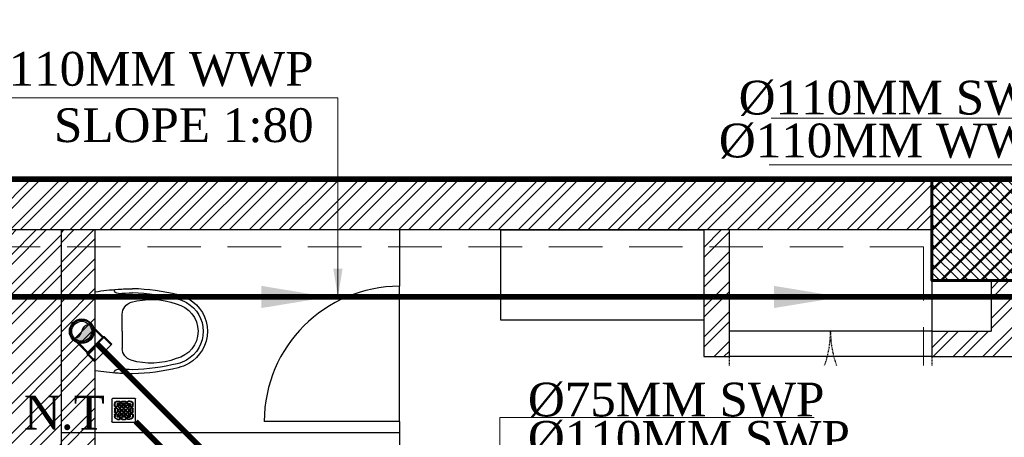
# Model space of a CAD drawing. Header units: inches. Extents: x 113025 to 158499, y 12149 to 30915.
# Tile 115 of 167: x 123746 to 123920, y 29447 to 29521. Entities that reach past the tile are written whole.
import ezdxf

# ---------------------------------------------------------------- set-up
doc = ezdxf.new("R2010")
doc.units = ezdxf.units.IN
doc.header["$MEASUREMENT"] = 0
doc.linetypes.add('HIDDEN', pattern=[0.375, 0.25, -0.125])
for name, color, linetype, lineweight in [('FLOOR RAISE', 4, 'Continuous', 5), ('PD_COLUMN', 2, 'Continuous', 60), ('PD_HATCH', 45, 'Continuous', 9), ('PP- 75DIA Soil Waste Sewer pipe', 90, 'Continuous', 9), ('PP-Soil Pipe', 1, 'Continuous', 25), ('PP-SPRINKLER PIPE', 1, 'Continuous', 0), ('PP-SWP', 1, 'Continuous', 25), ('PP-TEXT', 7, 'Continuous', 40), ('PP-WWP', 3, 'Continuous', 25)]:
    doc.layers.add(name, color=color, linetype=linetype, lineweight=lineweight)
doc.layers.add('PD_025_TEXT', color=61, linetype='Continuous')
doc.layers.add('PD_BASE', color=8, linetype='Continuous', transparency=0.5)
doc.styles.add('Arial', font='GOTHIC.TTF')
doc.styles.get("Standard").update_dxf_attribs({"font": 'arial.ttf', "height": 6})
doc.styles.add('style1', font='arial.ttf', dxfattribs={"height": 500})
doc.styles.add('TIMES NEW ROMAN', font='times.ttf')
doc.dimstyles.new('ISO-10', dxfattribs={"dimtxt": 6, "dimasz": 0.5, "dimexe": 1.25, "dimexo": 0.625, "dimtad": 1, "dimtoh": 1, "dimdec": 1, "dimlunit": 4, "dimtxsty": 'Standard', "dimblk": 'ARCHTICK', "dimcen": 2.5, "dimclrt": 3, "dimadec": 0, "dimazin": 0, "dimtfac": 1, "dimtdec": 1, "dimtmove": 1, "dimatfit": 3, "dimfxl": 1, "dimarcsym": 0})
doc.dimstyles.new('PP-DIM', dxfattribs={"dimtxt": 4, "dimasz": 1, "dimexe": 1, "dimexo": 1, "dimgap": 0.09, "dimtad": 0, "dimdec": 0, "dimzin": 0, "dimdsep": 46, "dimlunit": 4, "dimtxsty": 'TIMES NEW ROMAN', "dimblk": 'ARCHTICK', "dimcen": 0.09, "dimdle": 1, "dimclrd": 256, "dimclre": 256, "dimclrt": 256, "dimadec": 0, "dimazin": 0, "dimtfac": 1, "dimtdec": 4, "dimtofl": 0, "dimtmove": 1, "dimatfit": 3, "dimfxl": 1, "dimtolj": 1, "dimtzin": 0, "dimlwd": -1, "dimlwe": -1, "dimarcsym": 0})

# ---------------------------------------------------------------- blocks, each defined once
blk = doc.blocks.new('columns2')
at = {"layer": 'PD_HATCH'}
h = blk.add_hatch(dxfattribs=at)
h.set_pattern_fill('ANSI37', color=256, scale=20)
h.paths.add_polyline_path([(387, -250), (387, -268), (369, -268), (369, -250)])
h.paths.add_polyline_path([(18, 0), (18, -15), (0, -15), (0, 0)])
h.paths.add_polyline_path([(18, -828), (18, -813), (0, -813), (0, -828)])
h.paths.add_polyline_path([(201, -870), (186, -870), (186, -888), (201, -888)])
h.paths.add_polyline_path([(570, -870), (555, -870), (555, -888), (570, -888)])
h.paths.add_polyline_path([(754.5, -870), (739.5, -870), (739.5, -888), (754.5, -888)])
h.paths.add_polyline_path([(934.5, -870), (919.5, -870), (919.5, -888), (934.5, -888)])
h.paths.add_polyline_path([(385.5, -870), (370.5, -870), (370.5, -888), (385.5, -888)])
h.paths.add_polyline_path([(201, 42), (186, 42), (186, 60), (201, 60)])
h.paths.add_polyline_path([(387, -578), (387, -560), (369, -560), (369, -578)])
h.paths.add_polyline_path([(1116, -731.5), (1116, -716.5), (1098, -716.5), (1098, -731.5)])
h.paths.add_polyline_path([(1116, -111.5), (1116, -96.5), (1098, -96.5), (1098, -111.5)])
h.paths.add_polyline_path([(1116, -561.5), (1116, -576.5), (1098, -576.5), (1098, -561.5)])
h.paths.add_polyline_path([(1116, -251.5), (1116, -266.5), (1098, -266.5), (1098, -251.5)])
h.paths.add_polyline_path([(0, -731.5), (0, -716.5), (18, -716.5), (18, -731.5)])
h.paths.add_polyline_path([(0, -111.5), (0, -96.5), (18, -96.5), (18, -111.5)])
h.paths.add_polyline_path([(0, -406.5), (0, -421.5), (18, -421.5), (18, -406.5)])
h.paths.add_polyline_path([(0, -561.5), (0, -576.5), (18, -576.5), (18, -561.5)])
h.paths.add_polyline_path([(0, -251.5), (0, -266.5), (18, -266.5), (18, -251.5)])
h.paths.add_polyline_path([(993, -111.5), (993, -99.5), (984, -99.5), (984, -111.5)])
h.paths.add_polyline_path([(993, -189.5), (993, -201.5), (984, -201.5), (984, -189.5)])
h.paths.add_polyline_path([(903, -111.5), (903, -99.5), (912, -99.5), (912, -111.5)])
h.paths.add_polyline_path([(903, -189.5), (903, -201.5), (912, -201.5), (912, -189.5)])
h.paths.add_polyline_path([(75, -870), (60, -870), (60, -888), (75, -888)])
h.paths.add_polyline_path([(1116, -870), (1101, -870), (1101, -888), (1116, -888)])
h.paths.add_polyline_path([(75, 42), (60, 42), (60, 60), (75, 60)])
h.paths.add_polyline_path([(570, 42), (555, 42), (555, 60), (570, 60)])
h.paths.add_polyline_path([(754.5, 42), (739.5, 42), (739.5, 60), (754.5, 60)])
h.paths.add_polyline_path([(934.5, 42), (919.5, 42), (919.5, 60), (934.5, 60)])
h.paths.add_polyline_path([(385.5, 42), (370.5, 42), (370.5, 60), (385.5, 60)])
h.paths.add_polyline_path([(1116, 42), (1101, 42), (1101, 60), (1116, 60)])
h.paths.add_polyline_path([(738, -250), (738, -268), (756, -268), (756, -250)])
h.paths.add_polyline_path([(756, -578), (756, -560), (738, -560), (738, -578)])
at = {"layer": 'PD_COLUMN'}
blk.add_lwpolyline([(754.5, 42), (739.5, 42), (739.5, 60), (754.5, 60)], close=True, dxfattribs=at)
at = {"layer": 'PD_HATCH', "linetype": 'HIDDEN', "ltscale": 38}
for p, q in [((739.5, 60), (570, 60)), ((738, 48), (570, 48)), ((738, 48), (738, -95))]:
    blk.add_line(p, q, dxfattribs=at)
blk = doc.blocks.new('A$C24556D30')
at = {"color": 251}
for p, q in [((170, 400), (170, 20)), ((300, 210), (300, 292.2)), ((300, 210), (300, 127.8))]:
    blk.add_line(p, q, dxfattribs=at)
for points in [[(279.9, 412.5, 0.02753), (170, 400, 0.02753)], [(564.9, 366.1, 0.054905), (349.5, 395, 0.054905)], [(569.7, 385.6, 0.054905), (350, 415, 0.054905)], [(300, 210), (300, 290, 0.704392)], [(300, 210), (300, 130, -0.704392)], [(564.9, 53.9, -0.054905), (349.5, 25, -0.054905)], [(170, 20, 0.02753), (279.9, 7.5, 0.02753)], [(569.7, 34.4, -0.054905), (350, 5, -0.054905)]]:
    blk.add_lwpolyline(points, format="xyb", dxfattribs=at)
for centre, radius, start, end in [((279.9, 412.5), 20, 184.5905, 273.8823), ((350, -585), 1000, 90, 94.0204), ((350, -585), 980, 90, 94.0204), ((530, 210), 180, 60, 77.2425), ((360, 292.2), 60, 105.9249, 180), ((439, 15.2), 348.1, 69.701, 105.9249), ((530, 210), 135, 0, 77.2425), ((530, 210), 160, 60, 77.2425), ((530, 210), 160, 0, 60), ((530, 210), 180, 0, 60), ((530, 210), 135, 282.7575, 0), ((530, 210), 160, 300, 0), ((530, 210), 180, 300, 0), ((360, 127.8), 60, 180, 254.0751), ((439, 404.8), 348.1, 254.0751, 290.299), ((530, 210), 160, 282.7575, 300), ((530, 210), 180, 282.7575, 300), ((279.9, 7.5), 20, 86.1177, 175.4095), ((350, 1005), 1000, 265.9796, 270), ((350, 1005), 980, 265.9796, 270)]:
    blk.add_arc(centre, radius, start, end, dxfattribs=at)
blk = doc.blocks.new('FIRST FLOOR AR PLAN')
at = {"layer": 'PD_BASE'}
h = blk.add_hatch(dxfattribs=at)
h.set_pattern_fill('ANSI32', color=256, scale=10)
h.set_pattern_definition([(45, (123173.841, 20768.249), (-2.65165, 2.65165), []), (45, (123175.6088, 20768.249), (-2.65165, 2.65165), [])])
h.paths.add_polyline_path([(123176.99, 20811), (123167.99, 20811), (123167.99, 20729.5), (123176.99, 20729.5)])
h.paths.add_polyline_path([(123538.49, 20663.5), (123368.99, 20663.5), (123368.99, 20654.5), (123538.49, 20654.5)])
h.paths.add_polyline_path([(123722.99, 20663.5), (123553.49, 20663.5), (123553.49, 20654.5), (123722.99, 20654.5)])
h.paths.add_polyline_path([(123176.99, 21527.5), (123167.99, 21527.5), (123167.99, 21446), (123176.99, 21446)])
h.paths.add_polyline_path([(123176.99, 21431), (123167.99, 21431), (123167.99, 21291), (123176.99, 21291)])
h.paths.add_polyline_path([(123176.99, 21276), (123167.99, 21276), (123167.99, 21136), (123176.99, 21136)])
h.paths.add_polyline_path([(123176.99, 21121), (123167.99, 21121), (123167.99, 20981), (123176.99, 20981)])
h.paths.add_polyline_path([(123176.99, 20966), (123167.99, 20966), (123167.99, 20826), (123176.99, 20826)])
h.paths.add_polyline_path([(124268.99, 21602.5), (124102.49, 21602.5), (124102.49, 21593.5), (124268.99, 21593.5)])
h.paths.add_polyline_path([(124087.49, 21602.5), (123922.49, 21602.5), (123922.49, 21593.5), (124087.49, 21593.5)])
h.paths.add_polyline_path([(123907.49, 21602.5), (123737.99, 21602.5), (123737.99, 21593.5), (123907.49, 21593.5)])
h.paths.add_polyline_path([(123722.99, 21602.5), (123553.49, 21602.5), (123553.49, 21593.5), (123722.99, 21593.5)])
h.paths.add_polyline_path([(123353.99, 21602.5), (123242.99, 21602.5), (123242.99, 21593.5), (123353.99, 21593.5)])
h.paths.add_polyline_path([(123227.99, 21602.5), (123167.99, 21602.5), (123167.99, 21542.5), (123176.99, 21542.5), (123176.99, 21593.5), (123227.99, 21593.5)])
h.paths.add_polyline_path([(123176.99, 20714.5), (123167.99, 20714.5), (123167.99, 20654.5), (123227.99, 20654.5), (123227.99, 20663.5), (123176.99, 20663.5)])
h.paths.add_polyline_path([(123353.99, 20663.5), (123242.99, 20663.5), (123242.99, 20654.5), (123353.99, 20654.5)])
h.paths.add_polyline_path([(123762.74, 20663.5), (123737.99, 20663.5), (123737.99, 20654.5), (123762.74, 20654.5)])
h.paths.add_polyline_path([(123907.49, 20663.5), (123882.74, 20663.5), (123882.74, 20654.5), (123907.49, 20654.5)])
h.paths.add_polyline_path([(123944.99, 20663.5), (123922.49, 20663.5), (123922.49, 20654.5), (123944.99, 20654.5)])
h.paths.add_polyline_path([(124087.49, 20663.5), (124064.99, 20663.5), (124064.99, 20654.5), (124087.49, 20654.5)])
h.paths.add_polyline_path([(124124.99, 20663.5), (124102.49, 20663.5), (124102.49, 20654.5), (124124.99, 20654.5)])
h.paths.add_polyline_path([(124268.99, 20663.5), (124244.99, 20663.5), (124244.99, 20654.5), (124268.99, 20654.5)])
h.paths.add_polyline_path([(124283.99, 20672.5), (124274.99, 20672.5)])
h.paths.add_polyline_path([(124283.99, 20811), (124274.99, 20811), (124274.99, 20672.5), (124283.99, 20672.5)])
h.paths.add_polyline_path([(124283.99, 20966), (124274.99, 20966), (124274.99, 20826), (124283.99, 20826)])
h.paths.add_polyline_path([(124283.99, 21276), (124274.99, 21276), (124274.99, 20981), (124283.99, 20981)])
h.paths.add_polyline_path([(124283.99, 21584.5), (124274.99, 21584.5), (124274.99, 21446), (124283.99, 21446)])
h.paths.add_polyline_path([(124265.99, 21443), (124160.99, 21443), (124160.99, 21434), (124265.99, 21434)])
h.paths.add_polyline_path([(124160.99, 21431), (124151.99, 21431), (124151.99, 21353), (124160.99, 21353)])
h.paths.add_polyline_path([(124151.99, 21443), (124079.99, 21443), (124079.99, 21434), (124151.99, 21434)])
h.paths.add_polyline_path([(124079.99, 21431), (124070.99, 21431), (124070.99, 21353), (124079.99, 21353)])
h.paths.add_polyline_path([(124070.99, 21443), (123989.99, 21443), (123989.99, 21341), (124016.99, 21341), (124016.99, 21350), (123998.99, 21350), (123998.99, 21434), (124070.99, 21434)])
h.paths.add_polyline_path([(124070.99, 21350), (124052.99, 21350), (124052.99, 21341), (124070.99, 21341)], flags=17)
h.paths.add_polyline_path([(124097.99, 21350), (124079.99, 21350), (124079.99, 21341), (124097.99, 21341)])
h.paths.add_polyline_path([(124151.99, 21350), (124133.99, 21350), (124133.99, 21341), (124151.99, 21341)])
h.paths.add_polyline_path([(124160.99, 21341), (124151.99, 21341), (124151.99, 21278), (124160.99, 21278)])
h.paths.add_polyline_path([(124283.99, 21292), (124274.99, 21292), (124274.99, 21291), (124283.99, 21291)])
h.paths.add_polyline_path([(124283.99, 21431), (124274.99, 21431), (124274.99, 21412), (124283.99, 21412)])
h.paths.add_polyline_path([(123405.74, 21593.5), (123405.74, 21602.5), (123368.99, 21602.5), (123368.99, 21593.5)])
h.paths.add_polyline_path([(123501.74, 21602.5), (123501.74, 21593.5), (123538.49, 21593.5), (123538.49, 21602.5)])
h = blk.add_hatch(dxfattribs=at)
h.set_pattern_fill('ANSI37', color=256, scale=20)
h.set_pattern_definition([(45, (268611.2745, 47371.9895), (-1.767766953, 1.767766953), []), (135, (268611.2745, 47371.9895), (-1.767766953, -1.767766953), [])])
h.paths.add_polyline_path([(123922.49, 21602.5), (123907.49, 21602.5), (123907.49, 21584.5), (123922.49, 21584.5)])
h = blk.add_hatch(dxfattribs=at)
h.set_pattern_fill('ANSI32', color=256, scale=10)
h.set_pattern_definition([(45, (123733.2206, 21360.1165), (-2.65165, 2.65165), []), (45, (123734.9884, 21360.1165), (-2.65165, 2.65165), [])])
h.paths.add_polyline_path([(123743.99, 21362.2), (123700.74, 21362.2), (123700.74, 21357.7), (123743.99, 21357.7)])
h.paths.add_polyline_path([(123658.74, 21362.2), (123615.49, 21362.2), (123615.49, 21357.7), (123658.74, 21357.7)], flags=17)
h.paths.add_polyline_path([(123743.99, 21279), (123743.99, 21274.5), (123905.99, 21274.5), (123905.99, 21279), (123752.99, 21279), (123752.99, 21368.5), (123812.99, 21368.5), (123812.99, 21344.5), (123817.49, 21344.5), (123817.49, 21368.5), (123896.99, 21368.5), (123896.99, 21340.5), (123901.49, 21340.5), (123901.49, 21499.5), (123905.99, 21499.5), (123905.99, 21504), (123896.99, 21504), (123896.99, 21377.5), (123752.99, 21377.5), (123752.99, 21593.5), (123743.99, 21593.5)])
h.paths.add_polyline_path([(123688.49, 21269.56), (123692.99, 21269.56), (123692.99, 21274.5), (123701.99, 21274.5), (123701.99, 21279), (123615.49, 21279), (123615.49, 21434.5), (123538.49, 21434.5), (123538.49, 21430), (123610.99, 21430), (123610.99, 21279), (123554.99, 21279), (123554.99, 21274.5), (123688.49, 21274.5)])
h = blk.add_hatch(dxfattribs=at)
h.set_pattern_fill('ANSI32', color=256, scale=10)
h.set_pattern_definition([(45, (150297.4604, 39481.8853), (-2.65165043, 2.65165043), []), (45, (150299.228, 39481.8853), (-2.65165043, 2.65165043), [])])
h.paths.add_polyline_path([(123758.99, 21593.5), (123752.99, 21593.5), (123752.99, 21557.5), (123758.99, 21557.5)])
h.paths.add_polyline_path([(123758.99, 21557.5), (123752.99, 21557.5), (123752.99, 21521.5), (123758.99, 21521.5)])
h.paths.add_polyline_path([(123752.99, 21521.5), (123752.99, 21485.5), (123758.99, 21485.5), (123758.99, 21521.5)])
h.paths.add_polyline_path([(123758.99, 21485.5), (123752.99, 21485.5), (123752.99, 21449.5), (123758.99, 21449.5)])
h.paths.add_polyline_path([(123758.99, 21449.5), (123752.99, 21449.5), (123752.99, 21413.5), (123758.99, 21413.5)])
h.paths.add_polyline_path([(123758.99, 21413.5), (123752.99, 21413.5), (123752.99, 21377.5), (123758.99, 21377.5)])
h.paths.add_polyline_path([(124037.99, 21593.5), (124028.99, 21593.5), (124028.99, 21504), (124024.49, 21504), (124024.49, 21499.5), (124028.99, 21499.5), (124028.99, 21489.5), (124037.99, 21489.5)])
h.paths.add_polyline_path([(123956.99, 21593.5), (123952.49, 21593.5), (123952.49, 21504), (123947.99, 21504), (123947.99, 21499.5), (123982.49, 21499.5), (123982.49, 21504), (123956.99, 21504)])
h.paths.add_polyline_path([(123952.49, 21575.5), (123949.49, 21575.5), (123949.49, 21571), (123952.49, 21571)], flags=17)
h.paths.add_polyline_path([(123925.49, 21575.5), (123922.49, 21575.5), (123922.49, 21584.5), (123917.99, 21584.5), (123917.99, 21575.5), (123907.49, 21575.5), (123907.49, 21571), (123925.49, 21571)])
h.paths.add_polyline_path([(123871.49, 21593.5), (123866.99, 21593.5), (123866.99, 21577.5), (123866.99, 21571), (123871.49, 21571), (123871.49, 21575.5)])
h.paths.add_polyline_path([(124162.49, 21593.5), (124157.99, 21593.5), (124157.99, 21575.5), (124162.49, 21575.5)])
at = {"layer": 'PD_BASE', "lineweight": 30}
for p, q in [((124283.99, 21602.5), (123501.74, 21602.5)), ((123907.49, 21593.5), (123737.99, 21593.5)), ((123758.99, 21377.5), (123758.99, 21593.5)), ((123866.99, 21593.5), (123866.99, 21571)), ((123871.49, 21593.5), (123871.49, 21571)), ((123917.99, 21584.5), (123917.99, 21575.5)), ((123907.49, 21575.5), (123917.99, 21575.5)), ((123907.49, 21575.5), (123907.49, 21571)), ((123866.99, 21571), (123871.49, 21571)), ((123907.49, 21571), (123925.49, 21571))]:
    blk.add_line(p, q, dxfattribs=at)
at = {"layer": 'PD_BASE', "ltscale": 12}
for p, q in [((123812.99, 21593.5), (123812.99, 21583.5)), ((123907.49, 21584.5), (123907.49, 21575.5)), ((123812.99, 21559.5), (123812.99, 21583.5)), ((123907.49, 21575.5), (123871.49, 21575.5)), ((123907.49, 21571), (123871.49, 21571)), ((123812.99, 21559.5), (123788.99, 21559.5)), ((123812.99, 21559.5), (123812.99, 21545.87)), ((123812.99, 21559.5), (123812.99, 21547.5)), ((123812.99, 21557.5), (123752.99, 21557.5))]:
    blk.add_line(p, q, dxfattribs=at)
at = {"layer": 'PD_BASE', "linetype": 'HIDDEN', "ltscale": 0.2}
for p, q in [((123871.49, 21575.5), (123871.49, 21557.5)), ((123907.49, 21575.5), (123907.49, 21557.5))]:
    blk.add_line(p, q, dxfattribs=at)
at = {"layer": 'PD_BASE'}
blk.add_lwpolyline([(123922.49, 21584.5), (123907.49, 21584.5), (123907.49, 21602.5), (123922.49, 21602.5)], close=True, dxfattribs=at)
at = {"layer": 'PD_BASE', "lineweight": 30}
blk.add_lwpolyline([(123905.99, 21279), (123752.99, 21279), (123752.99, 21368.5), (123812.99, 21368.5), (123812.99, 21344.5), (123817.49, 21344.5), (123817.49, 21368.5), (123896.99, 21368.5), (123896.99, 21340.5), (123901.49, 21340.5), (123901.49, 21499.5), (123905.99, 21499.5), (123905.99, 21504), (123896.99, 21504), (123896.99, 21377.5), (123752.99, 21377.5), (123752.99, 21593.5), (123743.99, 21593.5), (123743.99, 21279), (123743.99, 21279)], dxfattribs=at)
at = {"layer": 'PD_BASE', "ltscale": 12}
blk.add_lwpolyline([(123830.99, 21593.5), (123866.99, 21593.5), (123866.99, 21577.5), (123830.99, 21577.5)], close=True, dxfattribs=at)
blk.add_arc((123812.99, 21559.5), 24, 90, 180, dxfattribs=at)
at = {"layer": 'PD_BASE', "linetype": 'HIDDEN', "ltscale": 0.2}
for centre, start, end in [((123871.49, 21575.5), 270, 0), ((123907.49, 21575.5), 180, 270)]:
    blk.add_arc(centre, 18, start, end, dxfattribs=at)
at = {"layer": 'PD_BASE', "ltscale": 12, "xscale": -0.03684210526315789, "yscale": 0.03684210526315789, "zscale": 0.03684210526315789, "rotation": 180}
blk.add_blockref('A$C24556D30', (123752.73, 21583.24), dxfattribs=at)
at = {"layer": 'PD_COLUMN'}
blk.add_blockref('columns2', (123167.99, 21542.5), dxfattribs=at)
at = {"layer": 'PD_BASE', "insert": (123911.97, 21343.2), "char_height": 8, "width": 128.4952, "attachment_point": 1, "rotation": 90, "style": 'style1'}
blk.add_mtext('\\pi39.404;7\'4" WIDE\\P\\pi38.269;PASSAGE', dxfattribs=at)
blk = doc.blocks.new('PP-WC CONNECTOR BEND')
at = {"lineweight": 30}
h = blk.add_hatch(color=256, dxfattribs=at)
edge = h.paths.add_edge_path()
edge.add_ellipse((-79.8, 16.1), major_axis=(19.4, 18.3), ratio=1, start_angle=96.3386, end_angle=173.6614, ccw=False)
edge.add_ellipse((-101.1, 0), major_axis=(22.9, -24.2), ratio=1, start_angle=-45, end_angle=135, ccw=False)
edge.add_ellipse((-122.4, -16.1), major_axis=(18.3, -19.4), ratio=1, start_angle=6.3386, end_angle=83.6614)
at = {"linetype": 'Continuous'}
for p, q in [((-37.5, 37.5), (-84.9, 37.5)), ((-34.1, 40.9), (-37.5, 37.5)), ((-34.1, 40.9), (0, 40.9)), ((0, -40.9), (0, 40.9)), ((-37.5, -37.5), (-84.9, -37.5)), ((-34.1, -40.9), (-37.5, -37.5)), ((-34.1, -40.9), (0, -40.9))]:
    blk.add_line(p, q, dxfattribs=at)
at = {"linetype": 'Continuous', "ltscale": 0.005}
for p, q in [((-37.5, 34.1), (-78.6, 34.1)), ((-34.1, 37.5), (-37.5, 34.1)), ((-37.5, -34.1), (-37.5, 34.1)), ((-34.1, 37.5), (0, 37.5)), ((-34.1, -37.5), (-34.1, 37.5)), ((-37.5, -34.1), (-78.6, -34.1)), ((-34.1, -37.5), (-37.5, -34.1)), ((-34.1, -37.5), (0, -37.5))]:
    blk.add_line(p, q, dxfattribs=at)
at = {"linetype": 'Continuous'}
blk.add_circle((-101.2, 0), 40.9, dxfattribs=at)
at = {"lineweight": 30}
for radius in [37.5, 33.3]:
    blk.add_circle((-101.1, 0), radius, dxfattribs=at)
for centre, start, end in [((-79.8, 16.1), 139.7119, 217.0347), ((-122.4, -16.1), 319.7119, 37.0347)]:
    blk.add_arc(centre, 26.7, start, end, dxfattribs=at)
blk = doc.blocks.new('PP-GRATING')
at = {"linetype": 'Continuous'}
for p, q in [((-53.1, -49.4), (-53.1, 49.4)), ((-49.7, 52.9), (49.7, 52.9)), ((52.6, 50), (52.6, -48.9)), ((-38.9, 27.3), (-41, 27.3)), ((-41, 27.3), (-41, 19.3)), ((-38.9, 19.3), (-41, 19.3)), ((-41, 6.8), (-41, -6.8)), ((-38.9, 6.8), (-41, 6.8)), ((-38.9, 27.3), (-38.9, 19.3)), ((-38.9, 6.8), (-38.9, -6.8)), ((-36.7, 17), (-32.1, 17)), ((-36.7, 17), (-36.7, 15)), ((-36.7, 15), (-32.1, 15)), ((-32.1, 11.1), (-36.7, 11.1)), ((-36.7, 11.1), (-36.7, 9.1)), ((-32.1, 9.1), (-36.7, 9.1)), ((-32.1, 9.1), (-32.1, 11.1)), ((-29.8, 19.3), (-29.8, 27.3)), ((-27.8, 27.3), (-29.8, 27.3)), ((-29.8, 19.3), (-27.8, 19.3)), ((-29.8, -6.8), (-29.8, 6.8)), ((-29.8, 6.8), (-27.8, 6.8)), ((-27.8, 19.3), (-27.8, 27.3)), ((-27.8, -6.8), (-27.8, 6.8)), ((-27.6, 40.7), (-27.6, 38.6)), ((-19.6, 40.7), (-27.6, 40.7)), ((-19.6, 38.6), (-27.6, 38.6)), ((-27.6, 29.6), (-27.6, 27.5)), ((-27.6, 29.6), (-19.6, 29.6)), ((-27.6, 27.5), (-19.6, 27.5)), ((-23.9, 14.8), (-23.9, 19.3)), ((-21.9, 19.3), (-23.9, 19.3)), ((-21.9, 14.8), (-23.9, 14.8)), ((-23.9, -2.3), (-23.9, 2.3)), ((-21.9, 2.3), (-23.9, 2.3)), ((-21.9, 14.8), (-21.9, 19.3)), ((-21.9, -2.3), (-21.9, 2.3)), ((-19.6, 38.6), (-19.6, 40.7)), ((-19.6, 27.5), (-19.6, 29.6)), ((-19.6, 23.6), (-15.1, 23.6)), ((-19.6, 21.6), (-19.6, 23.6)), ((-19.6, 21.6), (-15.1, 21.6)), ((-15.1, 12.5), (-19.6, 12.5)), ((-19.6, 12.5), (-19.6, 10.5)), ((-15.1, 10.5), (-19.6, 10.5)), ((-19.6, 6.6), (-15.1, 6.6)), ((-19.6, 4.5), (-19.6, 6.6)), ((-19.6, 4.5), (-15.1, 4.5)), ((-17.3, 31.8), (-17.3, 36.4)), ((-15.3, 36.4), (-17.3, 36.4)), ((-17.3, 31.8), (-15.3, 31.8)), ((-15.3, 31.8), (-15.3, 36.4)), ((-15.1, 23.6), (-15.1, 21.6)), ((-15.1, 12.5), (-15.1, 10.5)), ((-15.1, 6.6), (-15.1, 4.5)), ((-12.8, 19.3), (-12.8, 14.8)), ((-10.7, 19.3), (-12.8, 19.3)), ((-12.8, 14.8), (-10.7, 14.8)), ((-12.8, 2.3), (-12.8, -2.3)), ((-10.7, 2.3), (-12.8, 2.3)), ((-11.4, 36.4), (-11.4, 31.8)), ((-9.4, 36.4), (-11.4, 36.4)), ((-11.4, 31.8), (-9.4, 31.8)), ((-10.7, 19.3), (-10.7, 14.8)), ((-10.7, 2.3), (-10.7, -2.3)), ((-9.4, 36.4), (-9.4, 31.8)), ((-7.1, 38.6), (-7.1, 40.7)), ((-7.1, 40.7), (6.5, 40.7)), ((-7.1, 38.6), (6.5, 38.6)), ((-7.1, 29.6), (6.5, 29.6)), ((-7.1, 29.6), (-7.1, 27.5)), ((-7.1, 27.5), (6.5, 27.5)), ((-6.9, 14.8), (-6.9, 19.3)), ((-4.8, 19.3), (-6.9, 19.3)), ((-4.8, 14.8), (-6.9, 14.8)), ((-6.9, -2.3), (-6.9, 2.3)), ((-4.8, 2.3), (-6.9, 2.3)), ((-4.8, 14.8), (-4.8, 19.3)), ((-4.8, -2.3), (-4.8, 2.3)), ((-2.6, 23.6), (2, 23.6)), ((-2.6, 21.6), (-2.6, 23.6)), ((-2.6, 21.6), (2, 21.6)), ((2, 12.5), (-2.6, 12.5)), ((-2.6, 12.5), (-2.6, 10.5)), ((2, 10.5), (-2.6, 10.5)), ((-2.6, 6.6), (2, 6.6)), ((-2.6, 4.5), (-2.6, 6.6)), ((-2.6, 4.5), (2, 4.5)), ((2, 23.6), (2, 21.6)), ((2, 12.5), (2, 10.5)), ((2, 6.6), (2, 4.5)), ((4.3, 19.3), (4.3, 14.8)), ((6.3, 19.3), (4.3, 19.3)), ((4.3, 14.8), (6.3, 14.8)), ((4.3, 2.3), (4.3, -2.3)), ((6.3, 2.3), (4.3, 2.3)), ((6.3, 19.3), (6.3, 14.8)), ((6.3, 2.3), (6.3, -2.3)), ((6.5, 40.7), (6.5, 38.6)), ((6.5, 29.6), (6.5, 27.5)), ((8.8, 31.8), (8.8, 36.4)), ((10.9, 36.4), (8.8, 36.4)), ((8.8, 31.8), (10.9, 31.8)), ((10.2, 14.8), (10.2, 19.3)), ((12.2, 19.3), (10.2, 19.3)), ((12.2, 14.8), (10.2, 14.8)), ((10.2, -2.3), (10.2, 2.3)), ((12.2, 2.3), (10.2, 2.3)), ((10.9, 31.8), (10.9, 36.4)), ((12.2, 14.8), (12.2, 19.3)), ((12.2, -2.3), (12.2, 2.3)), ((14.5, 23.6), (19, 23.6)), ((14.5, 21.6), (14.5, 23.6)), ((14.5, 21.6), (19, 21.6)), ((19, 12.5), (14.5, 12.5)), ((14.5, 12.5), (14.5, 10.5)), ((19, 10.5), (14.5, 10.5)), ((14.5, 6.6), (19, 6.6)), ((14.5, 4.5), (14.5, 6.6)), ((14.5, 4.5), (19, 4.5)), ((14.7, 31.8), (14.7, 36.4)), ((14.7, 36.4), (16.8, 36.4)), ((16.8, 31.8), (14.7, 31.8)), ((16.8, 31.8), (16.8, 36.4)), ((19, 40.7), (27, 40.7)), ((19, 38.6), (19, 40.7)), ((19, 38.6), (27, 38.6)), ((27, 29.6), (19, 29.6)), ((19, 27.5), (19, 29.6)), ((27, 27.5), (19, 27.5)), ((19, 23.6), (19, 21.6)), ((19, 12.5), (19, 10.5)), ((19, 6.6), (19, 4.5)), ((21.3, 19.3), (21.3, 14.8)), ((23.4, 19.3), (21.3, 19.3)), ((21.3, 14.8), (23.4, 14.8)), ((21.3, 2.3), (21.3, -2.3)), ((23.4, 2.3), (21.3, 2.3)), ((23.4, 19.3), (23.4, 14.8)), ((23.4, 2.3), (23.4, -2.3)), ((27, 40.7), (27, 38.6)), ((27, 29.6), (27, 27.5)), ((27.2, 19.3), (27.2, 27.3)), ((27.2, 27.3), (29.3, 27.3)), ((29.3, 19.3), (27.2, 19.3)), ((27.2, -6.8), (27.2, 6.8)), ((29.3, 6.8), (27.2, 6.8)), ((29.3, 19.3), (29.3, 27.3)), ((29.3, -6.8), (29.3, 6.8)), ((36.1, 17), (31.5, 17)), ((36.1, 15), (31.5, 15)), ((31.5, 11.1), (36.1, 11.1)), ((31.5, 9.1), (31.5, 11.1)), ((31.5, 9.1), (36.1, 9.1)), ((36.1, 17), (36.1, 15)), ((36.1, 11.1), (36.1, 9.1)), ((38.4, 27.3), (38.4, 19.3)), ((38.4, 27.3), (40.4, 27.3)), ((38.4, 19.3), (40.4, 19.3)), ((38.4, 6.8), (38.4, -6.8)), ((38.4, 6.8), (40.4, 6.8)), ((40.4, 27.3), (40.4, 19.3)), ((40.4, 6.8), (40.4, -6.8)), ((-41, -6.8), (-38.9, -6.8)), ((-41, -27.3), (-41, -19.3)), ((-38.9, -19.3), (-41, -19.3)), ((-38.9, -27.3), (-41, -27.3)), ((-38.9, -27.3), (-38.9, -19.3)), ((-36.7, -9.1), (-32.1, -9.1)), ((-36.7, -9.1), (-36.7, -11.1)), ((-36.7, -11.1), (-32.1, -11.1)), ((-36.7, -17), (-36.7, -15)), ((-36.7, -15), (-32.1, -15)), ((-36.7, -17), (-32.1, -17)), ((-32.1, -9.1), (-32.1, -11.1)), ((-29.8, -6.8), (-27.8, -6.8)), ((-29.8, -19.3), (-27.8, -19.3)), ((-29.8, -19.3), (-29.8, -27.3)), ((-27.8, -27.3), (-29.8, -27.3)), ((-27.8, -19.3), (-27.8, -27.3)), ((-27.6, -27.5), (-19.6, -27.5)), ((-27.6, -29.6), (-27.6, -27.5)), ((-27.6, -29.6), (-19.6, -29.6)), ((-27.6, -40.7), (-27.6, -38.6)), ((-19.6, -38.6), (-27.6, -38.6)), ((-19.6, -40.7), (-27.6, -40.7)), ((-21.9, -2.3), (-23.9, -2.3)), ((-23.9, -19.3), (-23.9, -14.8)), ((-21.9, -14.8), (-23.9, -14.8)), ((-21.9, -19.3), (-23.9, -19.3)), ((-21.9, -19.3), (-21.9, -14.8)), ((-15.1, -4.5), (-19.6, -4.5)), ((-19.6, -4.5), (-19.6, -6.6)), ((-15.1, -6.6), (-19.6, -6.6)), ((-19.6, -10.5), (-15.1, -10.5)), ((-19.6, -12.5), (-19.6, -10.5)), ((-19.6, -12.5), (-15.1, -12.5)), ((-15.1, -21.6), (-19.6, -21.6)), ((-19.6, -21.6), (-19.6, -23.6)), ((-15.1, -23.6), (-19.6, -23.6)), ((-19.6, -27.5), (-19.6, -29.6)), ((-19.6, -38.6), (-19.6, -40.7)), ((-17.3, -31.8), (-17.3, -36.4)), ((-17.3, -31.8), (-15.3, -31.8)), ((-15.3, -36.4), (-17.3, -36.4)), ((-15.3, -31.8), (-15.3, -36.4)), ((-15.1, -4.5), (-15.1, -6.6)), ((-15.1, -10.5), (-15.1, -12.5)), ((-15.1, -21.6), (-15.1, -23.6)), ((-12.8, -2.3), (-10.7, -2.3)), ((-12.8, -14.8), (-12.8, -19.3)), ((-10.7, -14.8), (-12.8, -14.8)), ((-12.8, -19.3), (-10.7, -19.3)), ((-11.4, -36.4), (-11.4, -31.8)), ((-11.4, -31.8), (-9.4, -31.8)), ((-9.4, -36.4), (-11.4, -36.4)), ((-10.7, -14.8), (-10.7, -19.3)), ((-9.4, -36.4), (-9.4, -31.8)), ((-7.1, -27.5), (6.5, -27.5)), ((-7.1, -29.6), (-7.1, -27.5)), ((-7.1, -29.6), (6.5, -29.6)), ((6.5, -38.6), (-7.1, -38.6)), ((-7.1, -38.6), (-7.1, -40.7)), ((6.5, -40.7), (-7.1, -40.7)), ((-4.8, -2.3), (-6.9, -2.3)), ((-6.9, -19.3), (-6.9, -14.8)), ((-4.8, -14.8), (-6.9, -14.8)), ((-4.8, -19.3), (-6.9, -19.3)), ((-4.8, -19.3), (-4.8, -14.8)), ((2, -4.5), (-2.6, -4.5)), ((-2.6, -4.5), (-2.6, -6.6)), ((2, -6.6), (-2.6, -6.6)), ((-2.6, -10.5), (2, -10.5)), ((-2.6, -12.5), (-2.6, -10.5)), ((-2.6, -12.5), (2, -12.5)), ((2, -21.6), (-2.6, -21.6)), ((-2.6, -21.6), (-2.6, -23.6)), ((2, -23.6), (-2.6, -23.6)), ((2, -4.5), (2, -6.6)), ((2, -10.5), (2, -12.5)), ((2, -21.6), (2, -23.6)), ((4.3, -2.3), (6.3, -2.3)), ((4.3, -14.8), (4.3, -19.3)), ((6.3, -14.8), (4.3, -14.8)), ((4.3, -19.3), (6.3, -19.3)), ((6.3, -14.8), (6.3, -19.3)), ((6.5, -29.6), (6.5, -27.5)), ((6.5, -38.7), (6.5, -40.7)), ((8.8, -31.8), (8.8, -36.4)), ((8.8, -31.8), (10.9, -31.8)), ((8.8, -36.4), (10.9, -36.4)), ((12.2, -2.3), (10.2, -2.3)), ((10.2, -19.3), (10.2, -14.8)), ((12.2, -14.8), (10.2, -14.8)), ((12.2, -19.3), (10.2, -19.3)), ((10.9, -31.8), (10.9, -36.4)), ((12.2, -19.3), (12.2, -14.8)), ((19, -4.5), (14.5, -4.5)), ((14.5, -4.5), (14.5, -6.6)), ((19, -6.6), (14.5, -6.6)), ((14.5, -10.5), (19, -10.5)), ((14.5, -12.5), (14.5, -10.5)), ((14.5, -12.5), (19, -12.5)), ((19, -21.6), (14.5, -21.6)), ((14.5, -21.6), (14.5, -23.6)), ((19, -23.6), (14.5, -23.6)), ((14.7, -31.8), (14.7, -36.4)), ((16.8, -31.8), (14.7, -31.8)), ((14.7, -36.4), (16.8, -36.4)), ((16.8, -31.8), (16.8, -36.4)), ((19, -4.5), (19, -6.6)), ((19, -10.5), (19, -12.5)), ((19, -21.6), (19, -23.6)), ((27, -27.5), (19, -27.5)), ((19, -27.5), (19, -29.6)), ((27, -29.6), (19, -29.6)), ((19, -38.6), (19, -40.7)), ((19, -38.6), (27, -38.6)), ((19, -40.7), (27, -40.7)), ((21.3, -2.3), (23.4, -2.3)), ((21.3, -14.8), (21.3, -19.3)), ((23.4, -14.8), (21.3, -14.8)), ((21.3, -19.3), (23.4, -19.3)), ((23.4, -14.8), (23.4, -19.3)), ((27, -29.6), (27, -27.5)), ((27, -40.7), (27, -38.6)), ((29.3, -6.8), (27.2, -6.8)), ((27.2, -19.3), (27.2, -27.3)), ((29.3, -19.3), (27.2, -19.3)), ((27.2, -27.3), (29.3, -27.3)), ((29.3, -19.3), (29.3, -27.3)), ((36.1, -9.1), (31.5, -9.1)), ((31.5, -9.1), (31.5, -11.1)), ((36.1, -11.1), (31.5, -11.1)), ((36.1, -15), (31.5, -15)), ((36.1, -17), (31.5, -17)), ((36.1, -9.1), (36.1, -11.1)), ((36.1, -17), (36.1, -15)), ((40.4, -6.8), (38.4, -6.8)), ((38.4, -19.3), (40.4, -19.3)), ((38.4, -27.3), (38.4, -19.3)), ((38.4, -27.3), (40.4, -27.3)), ((40.4, -27.3), (40.4, -19.3)), ((49.2, -52.3), (-50.3, -52.3))]:
    blk.add_line(p, q, dxfattribs=at)
for centre, radius, start, end in [((-49.7, 49.4), 3.41, 90, 180), ((49.7, 50), 2.84, 360, 90), ((-27.6, 27.3), 13.4, 90, 180), ((-36.7, 19.3), 4.32, 180, 270), ((-36.7, 6.8), 4.32, 90, 180), ((-27.6, 27.3), 11.4, 90, 180), ((-36.7, 19.3), 2.27, 180, 270), ((-36.7, 6.8), 2.27, 90, 180), ((-32.1, 19.3), 4.32, 270, 360), ((-32.1, 19.3), 2.27, 270, 360), ((-32.1, 6.8), 4.32, 360, 90), ((-32.1, 6.8), 2.27, 360, 90), ((-27.6, 27.3), 2.27, 90, 180), ((-27.6, 27.3), 0.227, 90, 180), ((-19.6, 19.3), 4.32, 90, 180), ((-19.6, 14.8), 4.32, 180, 270), ((-19.6, 2.3), 4.32, 90, 180), ((-19.6, 19.3), 2.27, 90, 180), ((-19.6, 19.3), 2.27, 90, 180), ((-19.6, 14.8), 2.27, 180, 270), ((-19.6, 2.3), 2.27, 90, 180), ((-19.6, 2.3), 2.27, 90, 180), ((-19.6, 36.4), 4.32, 360, 90), ((-19.6, 36.4), 2.27, 360, 90), ((-19.6, 31.8), 4.32, 270, 360), ((-19.6, 31.8), 2.27, 270, 360), ((-15.1, 19.3), 4.32, 360, 90), ((-15.1, 19.3), 2.27, 360, 90), ((-15.1, 14.8), 2.27, 270, 360), ((-15.1, 14.8), 4.32, 270, 0), ((-15.1, 2.3), 4.32, 360, 90), ((-15.1, 2.3), 2.27, 360, 90), ((-7.1, 36.4), 4.32, 90, 180), ((-7.1, 31.8), 4.32, 180, 270), ((-7.1, 36.4), 2.27, 90, 180), ((-7.1, 31.8), 2.27, 180, 270), ((-2.6, 19.3), 4.32, 90, 180), ((-2.6, 14.8), 4.32, 180, 270), ((-2.6, 2.3), 4.32, 90, 180), ((-2.6, 19.3), 2.27, 90, 180), ((-2.6, 19.3), 2.27, 90, 180), ((-2.6, 14.8), 2.27, 180, 270), ((-2.6, 2.3), 2.27, 90, 180), ((-2.6, 2.3), 2.27, 90, 180), ((2, 19.3), 4.32, 360, 90), ((2, 19.3), 2.27, 360, 90), ((2, 14.8), 2.27, 270, 0), ((2, 14.8), 4.32, 270, 0), ((2, 2.3), 4.32, 360, 90), ((2, 2.3), 2.27, 360, 90), ((6.5, 36.4), 4.32, 360, 90), ((6.5, 36.4), 2.27, 360, 90), ((6.5, 31.8), 4.32, 270, 360), ((6.5, 31.8), 2.27, 270, 360), ((14.5, 19.3), 4.32, 90, 180), ((14.5, 14.8), 4.32, 180, 270), ((14.5, 2.3), 4.32, 90, 180), ((14.5, 19.3), 2.27, 90, 180), ((14.5, 14.8), 2.27, 180, 270), ((14.5, 2.3), 2.27, 90, 180), ((14.5, 2.3), 2.27, 90, 180), ((19, 36.4), 4.32, 90, 180), ((19, 31.8), 4.32, 180, 270), ((19, 36.4), 2.27, 90, 180), ((19, 31.8), 2.27, 180, 270), ((19, 19.3), 4.32, 360, 90), ((19, 19.3), 2.27, 360, 90), ((19, 14.8), 2.27, 270, 0), ((19, 14.8), 4.32, 270, 0), ((19, 2.3), 4.32, 360, 90), ((19, 2.3), 2.27, 360, 90), ((27, 27.3), 13.4, 0, 90), ((27, 27.3), 11.4, 0, 90), ((27, 27.3), 2.27, 0, 90), ((27, 27.3), 0.227, 0, 90), ((31.5, 19.3), 4.32, 180, 270), ((31.5, 6.8), 4.32, 90, 180), ((31.5, 19.3), 2.27, 180, 270), ((31.5, 6.8), 2.27, 90, 180), ((36.1, 19.3), 2.27, 270, 0), ((36.1, 19.3), 4.32, 270, 0), ((36.1, 6.8), 4.32, 360, 90), ((36.1, 6.8), 2.27, 360, 90), ((-36.7, -6.8), 4.32, 180, 270), ((-36.7, -19.3), 4.32, 90, 180), ((-27.6, -27.3), 13.4, 180, 270), ((-36.7, -6.8), 2.27, 180, 270), ((-36.7, -19.3), 2.27, 90, 180), ((-27.6, -27.3), 11.4, 180, 270), ((-32.1, -6.8), 4.32, 270, 360), ((-32.1, -6.8), 2.27, 270, 360), ((-32.1, -19.3), 4.32, 360, 90), ((-32.1, -19.3), 2.27, 360, 90), ((-27.6, -27.3), 2.27, 180, 270), ((-27.6, -27.3), 0.227, 180, 270), ((-19.6, -2.3), 4.32, 180, 270), ((-19.6, -14.8), 4.32, 90, 180), ((-19.6, -19.3), 4.32, 180, 270), ((-19.6, -2.3), 2.27, 180, 270), ((-19.6, -14.8), 2.27, 90, 180), ((-19.6, -14.8), 2.27, 90, 180), ((-19.6, -19.3), 2.27, 180, 270), ((-19.6, -31.8), 4.32, 360, 90), ((-19.6, -31.8), 2.27, 360, 90), ((-19.6, -36.4), 4.32, 270, 0), ((-19.6, -36.4), 2.27, 270, 0), ((-15.1, -2.3), 2.27, 270, 360), ((-15.1, -2.3), 4.32, 270, 0), ((-15.1, -14.8), 4.32, 360, 90), ((-15.1, -14.8), 2.27, 360, 90), ((-15.1, -19.3), 2.27, 270, 360), ((-15.1, -19.3), 4.32, 270, 0), ((-7.1, -31.8), 4.32, 90, 180), ((-7.1, -36.4), 4.32, 180, 270), ((-7.1, -31.8), 2.27, 90, 180), ((-7.1, -36.4), 2.27, 180, 270), ((-2.6, -2.3), 4.32, 180, 270), ((-2.6, -14.8), 4.32, 90, 180), ((-2.6, -19.3), 4.32, 180, 270), ((-2.6, -2.3), 2.27, 180, 270), ((-2.6, -14.8), 2.27, 90, 180), ((-2.6, -14.8), 2.27, 90, 180), ((-2.6, -19.3), 2.27, 180, 270), ((2, -2.3), 2.27, 270, 0), ((2, -2.3), 4.32, 270, 0), ((2, -14.8), 4.32, 360, 90), ((2, -14.8), 2.27, 360, 90), ((2, -19.3), 2.27, 270, 0), ((2, -19.3), 4.32, 270, 0), ((6.5, -31.8), 4.32, 360, 90), ((6.5, -31.8), 2.27, 360, 90), ((6.6, -36.4), 2.27, 269.679, 359.679), ((6.6, -36.4), 4.32, 269.679, 359.679), ((14.5, -2.3), 4.32, 180, 270), ((14.5, -14.8), 4.32, 90, 180), ((14.5, -19.3), 4.32, 180, 270), ((14.5, -2.3), 2.27, 180, 270), ((14.5, -14.8), 2.27, 90, 180), ((14.5, -14.8), 2.27, 90, 180), ((14.5, -19.3), 2.27, 180, 270), ((19, -31.8), 4.32, 90, 180), ((19, -36.4), 4.32, 180, 270), ((19, -31.8), 2.27, 90, 180), ((19, -36.4), 2.27, 180, 270), ((19, -2.3), 2.27, 270, 0), ((19, -2.3), 4.32, 270, 0), ((19, -14.8), 4.32, 360, 90), ((19, -14.8), 2.27, 360, 90), ((19, -19.3), 2.27, 270, 0), ((19, -19.3), 4.32, 270, 0), ((27, -27.3), 2.27, 270, 360), ((27, -27.3), 0.227, 270, 360), ((27, -27.3), 13.4, 270, 360), ((27, -27.3), 11.4, 270, 360), ((31.5, -6.8), 4.32, 180, 270), ((31.5, -19.3), 4.32, 90, 180), ((31.5, -6.8), 2.27, 180, 270), ((31.5, -19.3), 2.27, 90, 180), ((36.1, -6.8), 2.27, 270, 0), ((36.1, -6.8), 4.32, 270, 0), ((36.1, -19.3), 4.32, 360, 90), ((36.1, -19.3), 2.27, 360, 90), ((-50.7, -49.8), 2.49, 171.2591, 278.7567), ((49.2, -48.9), 3.41, 270, 360)]:
    blk.add_arc(centre, radius, start, end, dxfattribs=at)
blk = doc.blocks.new('_ArchTick')
at = {"color": 0, "linetype": 'ByBlock', "const_width": 0.15}
blk.add_lwpolyline([(-0.5, -0.5), (0.5, 0.5)], dxfattribs=at)
blk = doc.blocks.new('zw$4BE2')
at = {"layer": 'PP- 75DIA Soil Waste Sewer pipe', "ltscale": 0.015, "const_width": 1}
for points in [[(-357.12, -13.82), (-357.12, -20.9), (-584.71, -20.9)], [(-517.83, -43.02), (-495.31, -65.54)]]:
    blk.add_lwpolyline(points, dxfattribs=at)
at = {"layer": 'PP-Soil Pipe', "color": 1, "ltscale": 0.015, "const_width": 1}
blk.add_lwpolyline([(-524.57, -29.35), (-491.04, -62.88)], dxfattribs=at)
at = {"layer": 'PP-SWP', "xscale": 0.05333333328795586, "yscale": 0.05333333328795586, "zscale": 0.05333333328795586, "rotation": 315.0000208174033}
blk.add_blockref('PP-WC CONNECTOR BEND', (-523.59, -30.81), dxfattribs=at)
at = {"layer": 'PP-WWP', "xscale": -0.04021621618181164, "yscale": 0.04021621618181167, "zscale": 40.21621618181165, "rotation": 89.99999999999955}
blk.add_blockref('PP-GRATING', (-519.93, -41.04), dxfattribs=at)
at = {"layer": 'PP-TEXT', "char_height": 6, "style": 'Arial', "bg_fill": 2}
for s, insert, width, attachment_point in [('{\\fTimes New Roman|b0|i0|c0|p34;Ø110MM WWP \\PSLOPE 1:80}', (-486.25, 6.48, 0), 60.5844, 9), ('{\\fTimes New Roman|b0|i0|c0|p34;Ø110MM SWP }', (-410.8, 11.26, 0), 79.3915, 7), ('{\\fTimes New Roman|b0|i0|c0|p34;Ø110MM SWP }', (-448.21, -49.17, 0), 79.3915, 7)]:
    blk.add_mtext(s, dxfattribs=dict(at, insert=insert, width=width, attachment_point=attachment_point))
at = {"layer": 'PP-TEXT', "insert": (-537.65, -44.57), "char_height": 6, "width": 26.6614, "attachment_point": 7, "style": 'Arial'}
blk.add_mtext('{\\fTimes New Roman|b0|i0|c0|p0;N.T}', dxfattribs=at)
at = {"layer": 'PP- 75DIA Soil Waste Sewer pipe', "ltscale": 0.015}
for points in [[(-483.53, -20.9), (-520.5, -20.9)], [(-392.55, -20.9), (-429.52, -20.9)]]:
    blk.add_leader(points, dimstyle='ISO-10', override={"dimasz": 12, "dimgap": 0.625, "dimtad": 0}, dxfattribs=at)
at = {"layer": 'PP-TEXT', "char_height": 6, "width": 79.3915, "attachment_point": 7, "style": 'Arial', "bg_fill": 2}
for s, insert in [('{\\fTimes New Roman|b0|i0|c0|p34;Ø110MM WWP }', (-414.32, 3.64, 0)), ('{\\fTimes New Roman|b0|i0|c0|p34;Ø75MM SWP }', (-448.21, -42.36, 0))]:
    blk.add_mtext(s, dxfattribs=dict(at, insert=insert))
at = {"layer": 'PP-TEXT', "lineweight": 70, "ltscale": 12}
blk.add_leader([(-481.93, -20.9), (-481.93, 14.44), (-540.93, 14.44)], dimstyle='PP-DIM', override={"dimtxt": 8.5, "dimasz": 5, "dimtad": 0, "dimdec": 1, "dimcen": 0, "dimtfac": 12, "dimtdec": 1, "dimfxl": 7, "dimfxlon": 1, "dimlwd": 18, "dimarcsym": 1}, dxfattribs=at)
at = {"layer": 'FLOOR RAISE', "const_width": 1}
blk.add_lwpolyline([(-745.5, 0), (0, 0), (0, -156.5), (-18, -156.5), (-18, -159.5), (-294, -159.5), (-294, -261.5), (-382.5, -261.5), (-531, -261.5), (-531, -328), (-747, -328), (-747, -310), (-745.5, -310), (-745.5, 0)], dxfattribs=at)
at = {"layer": 'PP-TEXT', "lineweight": 70, "ltscale": 12}
for points in [[(-351.63, -11.92), (-351.63, 10.84), (-405.06, 10.84)], [(-357.12, -11.29), (-357.12, 2.59), (-405.38, 2.59)], [(-453.19, -65.34), (-453.19, -42.33), (-397.38, -42.33)]]:
    blk.add_leader(points, dimstyle='PP-DIM', override={"dimtxt": 8.5, "dimasz": 5, "dimtad": 0, "dimdec": 1, "dimcen": 0, "dimtfac": 12, "dimtdec": 1, "dimfxl": 7, "dimfxlon": 1, "dimlwd": 18, "dimarcsym": 1}, dxfattribs=at)

msp = doc.modelspace()

# ---------------------------------------------------------------- block references
at = {"layer": 'PD_025_TEXT'}
msp.add_blockref('FIRST FLOOR AR PLAN', (0, 7890.65), dxfattribs=at)

# ---------------------------------------------------------------- next in the draw order: block references
msp.add_blockref('zw$4BE2', (124283.99, 29493.15), dxfattribs=at)

# ---------------------------------------------------------------- next in the draw order: linework, layer by layer
at = {"layer": 'PP-SPRINKLER PIPE'}
msp.add_circle((124551.24, 29172.99), 1741.72, dxfattribs=at)

doc.saveas('drawing.dxf')
